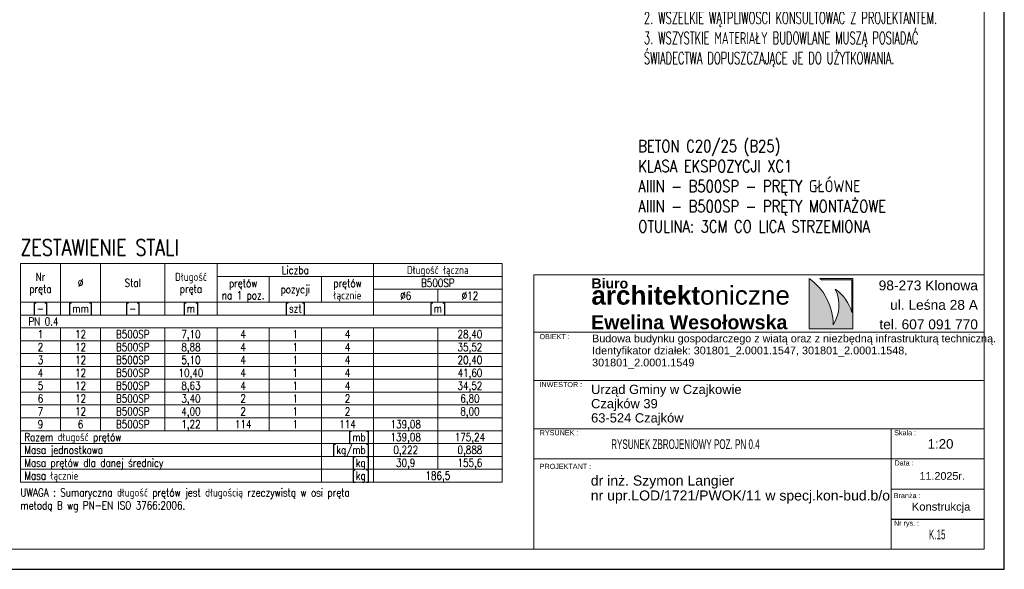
# Model space of a CAD drawing. Header units: centimetres. Extents: x 125945 to 146944, y 20629 to 31773.
# Tile 34 of 80: x 138987 to 139478, y 20629 to 20903. Entities that reach past the tile are written whole.
import ezdxf
from ezdxf.enums import TextEntityAlignment as Align

# ---------------------------------------------------------------- set-up
doc = ezdxf.new("R2010")
doc.units = ezdxf.units.CM
for name, color, linetype, lineweight in [('7TYTUŁY_Nr_pióra__10_Nr_pióra__134', 255, 'Continuous', 0), ('7TYTUŁY_Nr_pióra__181_Nr_pióra__7', 7, 'Continuous', 13), ('7TYTUŁY_Nr_pióra__201_Nr_pióra__7', 7, 'Continuous', 13), ('e-cad_cienkie', 88, 'Continuous', 15), ('e-cad_opisy', 7, 'Continuous', 15), ('Opisy - Tekst_Nr_pióra__1_Nr_pióra__1', 7, 'Continuous', 13), ('Opisy - Tekst_Nr_pióra__1_Nr_pióra__7', 7, 'Continuous', 13), ('przerywana_Nr_pióra__1_Nr_pióra__7', 7, 'Continuous', 13), ('Rysunek 2D - Ogólne_Nr_pióra__1_Nr_pióra__7', 7, 'Continuous', 13)]:
    doc.layers.add(name, color=color, linetype=linetype, lineweight=lineweight)
doc.layers.add('BS_txc', color=1, linetype='Continuous')
doc.layers.add('BZ_prs', color=2, linetype='Continuous')
doc.styles.add('Arial', font='arial.ttf')
doc.styles.add('e-cad_1', font='simplex.shx', dxfattribs={"width": 0.6})
doc.styles.add('e-cad_2', font='simplex.shx', dxfattribs={"width": 0.8})
doc.styles.add('STYL_AUTOMATYCZNY_1', font='arial.ttf')
doc.styles.add('STYL_AUTOMATYCZNY_2', font='arial.ttf')
doc.styles.add('STYL_AUTOMATYCZNY_5', font='txt')

# ---------------------------------------------------------------- blocks, each defined once
blk = doc.blocks.new('ccc')
at = {"layer": 'BZ_prs', "style": 'Arial'}
for tag, width, p in [('REWIZJA', 1.5, (-194.8, 113.7)), ('NUMER', 0.8, (-349.1, 114.2))]:
    blk.add_attdef(tag, text='', height=69.6, dxfattribs=dict(at, width=width)).set_placement(p, align=Align.MIDDLE)

msp = doc.modelspace()

# ---------------------------------------------------------------- hatches: boundary and pattern name
at = {"layer": 'Rysunek 2D - Ogólne_Nr_pióra__1_Nr_pióra__7', "linetype": 'Continuous', "lineweight": 13}
msp.add_hatch(color=7, dxfattribs=at).paths.add_polyline_path([(139392.3, 20750.72, 0.239538), (139380.3, 20773.8), (139380.3, 20748.63), (139402.1, 20748.63), (139402.1, 20773.8), (139385.54, 20773.8), (139386.44, 20773.15), (139401.53, 20773.15), (139401.53, 20756.88, 0.173863), (139393.31, 20768.47, -0.258149)])

# ---------------------------------------------------------------- linework, layer by layer
at = {"layer": '7TYTUŁY_Nr_pióra__10_Nr_pióra__134', "color": 255, "linetype": 'Continuous', "lineweight": 0, "flags": 128}
msp.add_lwpolyline([(139421.14, 20653.94), (139467.51, 20653.94), (139467.51, 20668.83), (139421.14, 20668.83)], close=True, dxfattribs=at)
at = {"layer": '7TYTUŁY_Nr_pióra__181_Nr_pióra__7', "color": 7, "linetype": 'Continuous', "lineweight": 13, "flags": 128}
msp.add_lwpolyline([(139467.51, 20638.94), (139243.04, 20638.94), (139243.04, 20775.59), (139467.51, 20775.59)], close=True, dxfattribs=at)
at = {"layer": '7TYTUŁY_Nr_pióra__201_Nr_pióra__7', "color": 7, "linetype": 'Continuous', "lineweight": 13, "flags": 128}
for points in [[(139467.51, 20722.94), (139243.04, 20722.94), (139243.04, 20746.94), (139467.51, 20746.94)], [(139467.51, 20698.94), (139243.04, 20698.94), (139243.04, 20722.94), (139467.51, 20722.94)], [(139421.14, 20638.94), (139467.51, 20638.94), (139467.51, 20698.94), (139421.14, 20698.94)], [(139467.51, 20638.94), (139243.04, 20638.94), (139243.04, 20683.94), (139467.51, 20683.94)], [(139467.51, 20668.83), (139421.14, 20668.83), (139421.14, 20683.94), (139467.51, 20683.94)], [(139467.51, 20653.72), (139421.14, 20653.72), (139421.14, 20668.83), (139467.51, 20668.83)]]:
    msp.add_lwpolyline(points, close=True, dxfattribs=at)
at = {"layer": 'Defpoints'}
msp.add_lwpolyline([(136887.51, 20628.94), (139477.51, 20628.94), (139477.51, 21222.94), (136887.51, 21222.94)], close=True, dxfattribs=at)
at = {"layer": 'e-cad_cienkie'}
msp.add_lwpolyline([(136947.51, 20638.94), (139467.51, 20638.94), (139467.51, 21212.94), (136947.51, 21212.94)], close=True, dxfattribs=at)
at = {"layer": 'e-cad_cienkie', "ltscale": 0.8}
for points in [[(138987.27, 20761.97), (139007.27, 20761.97), (139007.27, 20781.17), (138987.27, 20781.17)], [(139007.27, 20761.97), (139027.27, 20761.97), (139027.27, 20781.17), (139007.27, 20781.17)], [(139027.27, 20761.97), (139059.27, 20761.97), (139059.27, 20781.17), (139027.27, 20781.17)], [(139059.27, 20761.97), (139085.27, 20761.97), (139085.27, 20781.17), (139059.27, 20781.17)], [(139085.27, 20774.77), (139163.27, 20774.77), (139163.27, 20781.17), (139085.27, 20781.17)], [(139163.27, 20774.77), (139227.27, 20774.77), (139227.27, 20781.17), (139163.27, 20781.17)], [(139085.27, 20761.97), (139111.27, 20761.97), (139111.27, 20774.77), (139085.27, 20774.77)], [(139111.27, 20761.97), (139137.27, 20761.97), (139137.27, 20774.77), (139111.27, 20774.77)], [(139137.27, 20761.97), (139163.27, 20761.97), (139163.27, 20774.77), (139137.27, 20774.77)], [(139163.27, 20768.37), (139227.27, 20768.37), (139227.27, 20774.77), (139163.27, 20774.77)], [(139163.27, 20761.97), (139195.27, 20761.97), (139195.27, 20768.37), (139163.27, 20768.37)], [(139195.27, 20761.97), (139227.27, 20761.97), (139227.27, 20768.37), (139195.27, 20768.37)], [(138987.27, 20755.57), (139007.27, 20755.57), (139007.27, 20761.97), (138987.27, 20761.97)], [(139007.27, 20755.57), (139027.27, 20755.57), (139027.27, 20761.97), (139007.27, 20761.97)], [(139027.27, 20755.57), (139059.27, 20755.57), (139059.27, 20761.97), (139027.27, 20761.97)], [(139059.27, 20755.57), (139085.27, 20755.57), (139085.27, 20761.97), (139059.27, 20761.97)], [(139085.27, 20755.57), (139163.27, 20755.57), (139163.27, 20761.97), (139085.27, 20761.97)], [(139163.27, 20755.57), (139227.27, 20755.57), (139227.27, 20761.97), (139163.27, 20761.97)], [(138987.27, 20749.17), (139227.27, 20749.17), (139227.27, 20755.57), (138987.27, 20755.57)], [(138987.27, 20742.77), (139007.27, 20742.77), (139007.27, 20749.17), (138987.27, 20749.17)], [(139007.27, 20742.77), (139027.27, 20742.77), (139027.27, 20749.17), (139007.27, 20749.17)], [(139027.27, 20742.77), (139059.27, 20742.77), (139059.27, 20749.17), (139027.27, 20749.17)], [(139059.27, 20742.77), (139085.27, 20742.77), (139085.27, 20749.17), (139059.27, 20749.17)], [(139085.27, 20742.77), (139111.27, 20742.77), (139111.27, 20749.17), (139085.27, 20749.17)], [(139111.27, 20742.77), (139137.27, 20742.77), (139137.27, 20749.17), (139111.27, 20749.17)], [(139137.27, 20742.77), (139163.27, 20742.77), (139163.27, 20749.17), (139137.27, 20749.17)], [(139163.27, 20742.77), (139195.27, 20742.77), (139195.27, 20749.17), (139163.27, 20749.17)], [(139195.27, 20742.77), (139227.27, 20742.77), (139227.27, 20749.17), (139195.27, 20749.17)], [(138987.27, 20736.37), (139007.27, 20736.37), (139007.27, 20742.77), (138987.27, 20742.77)], [(139007.27, 20736.37), (139027.27, 20736.37), (139027.27, 20742.77), (139007.27, 20742.77)], [(139027.27, 20736.37), (139059.27, 20736.37), (139059.27, 20742.77), (139027.27, 20742.77)], [(139059.27, 20736.37), (139085.27, 20736.37), (139085.27, 20742.77), (139059.27, 20742.77)], [(139085.27, 20736.37), (139111.27, 20736.37), (139111.27, 20742.77), (139085.27, 20742.77)], [(139111.27, 20736.37), (139137.27, 20736.37), (139137.27, 20742.77), (139111.27, 20742.77)], [(139137.27, 20736.37), (139163.27, 20736.37), (139163.27, 20742.77), (139137.27, 20742.77)], [(139163.27, 20736.37), (139195.27, 20736.37), (139195.27, 20742.77), (139163.27, 20742.77)], [(139195.27, 20736.37), (139227.27, 20736.37), (139227.27, 20742.77), (139195.27, 20742.77)], [(138987.27, 20729.97), (139007.27, 20729.97), (139007.27, 20736.37), (138987.27, 20736.37)], [(139007.27, 20729.97), (139027.27, 20729.97), (139027.27, 20736.37), (139007.27, 20736.37)], [(139027.27, 20729.97), (139059.27, 20729.97), (139059.27, 20736.37), (139027.27, 20736.37)], [(139059.27, 20729.97), (139085.27, 20729.97), (139085.27, 20736.37), (139059.27, 20736.37)], [(139085.27, 20729.97), (139111.27, 20729.97), (139111.27, 20736.37), (139085.27, 20736.37)], [(139111.27, 20729.97), (139137.27, 20729.97), (139137.27, 20736.37), (139111.27, 20736.37)], [(139137.27, 20729.97), (139163.27, 20729.97), (139163.27, 20736.37), (139137.27, 20736.37)], [(139163.27, 20729.97), (139195.27, 20729.97), (139195.27, 20736.37), (139163.27, 20736.37)], [(139195.27, 20729.97), (139227.27, 20729.97), (139227.27, 20736.37), (139195.27, 20736.37)], [(138987.27, 20723.57), (139007.27, 20723.57), (139007.27, 20729.97), (138987.27, 20729.97)], [(139007.27, 20723.57), (139027.27, 20723.57), (139027.27, 20729.97), (139007.27, 20729.97)], [(139027.27, 20723.57), (139059.27, 20723.57), (139059.27, 20729.97), (139027.27, 20729.97)], [(139059.27, 20723.57), (139085.27, 20723.57), (139085.27, 20729.97), (139059.27, 20729.97)], [(139085.27, 20723.57), (139111.27, 20723.57), (139111.27, 20729.97), (139085.27, 20729.97)], [(139111.27, 20723.57), (139137.27, 20723.57), (139137.27, 20729.97), (139111.27, 20729.97)], [(139137.27, 20723.57), (139163.27, 20723.57), (139163.27, 20729.97), (139137.27, 20729.97)], [(139163.27, 20723.57), (139195.27, 20723.57), (139195.27, 20729.97), (139163.27, 20729.97)], [(139195.27, 20723.57), (139227.27, 20723.57), (139227.27, 20729.97), (139195.27, 20729.97)], [(138987.27, 20717.17), (139007.27, 20717.17), (139007.27, 20723.57), (138987.27, 20723.57)], [(139007.27, 20717.17), (139027.27, 20717.17), (139027.27, 20723.57), (139007.27, 20723.57)], [(139027.27, 20717.17), (139059.27, 20717.17), (139059.27, 20723.57), (139027.27, 20723.57)], [(139059.27, 20717.17), (139085.27, 20717.17), (139085.27, 20723.57), (139059.27, 20723.57)], [(139085.27, 20717.17), (139111.27, 20717.17), (139111.27, 20723.57), (139085.27, 20723.57)], [(139111.27, 20717.17), (139137.27, 20717.17), (139137.27, 20723.57), (139111.27, 20723.57)], [(139137.27, 20717.17), (139163.27, 20717.17), (139163.27, 20723.57), (139137.27, 20723.57)], [(139163.27, 20717.17), (139195.27, 20717.17), (139195.27, 20723.57), (139163.27, 20723.57)], [(139195.27, 20717.17), (139227.27, 20717.17), (139227.27, 20723.57), (139195.27, 20723.57)], [(138987.27, 20710.77), (139007.27, 20710.77), (139007.27, 20717.17), (138987.27, 20717.17)], [(139007.27, 20710.77), (139027.27, 20710.77), (139027.27, 20717.17), (139007.27, 20717.17)], [(139027.27, 20710.77), (139059.27, 20710.77), (139059.27, 20717.17), (139027.27, 20717.17)], [(139059.27, 20710.77), (139085.27, 20710.77), (139085.27, 20717.17), (139059.27, 20717.17)], [(139085.27, 20710.77), (139111.27, 20710.77), (139111.27, 20717.17), (139085.27, 20717.17)], [(139111.27, 20710.77), (139137.27, 20710.77), (139137.27, 20717.17), (139111.27, 20717.17)], [(139137.27, 20710.77), (139163.27, 20710.77), (139163.27, 20717.17), (139137.27, 20717.17)], [(139163.27, 20710.77), (139195.27, 20710.77), (139195.27, 20717.17), (139163.27, 20717.17)], [(139195.27, 20710.77), (139227.27, 20710.77), (139227.27, 20717.17), (139195.27, 20717.17)], [(138987.27, 20704.37), (139007.27, 20704.37), (139007.27, 20710.77), (138987.27, 20710.77)], [(139007.27, 20704.37), (139027.27, 20704.37), (139027.27, 20710.77), (139007.27, 20710.77)], [(139027.27, 20704.37), (139059.27, 20704.37), (139059.27, 20710.77), (139027.27, 20710.77)], [(139059.27, 20704.37), (139085.27, 20704.37), (139085.27, 20710.77), (139059.27, 20710.77)], [(139085.27, 20704.37), (139111.27, 20704.37), (139111.27, 20710.77), (139085.27, 20710.77)], [(139111.27, 20704.37), (139137.27, 20704.37), (139137.27, 20710.77), (139111.27, 20710.77)], [(139137.27, 20704.37), (139163.27, 20704.37), (139163.27, 20710.77), (139137.27, 20710.77)], [(139163.27, 20704.37), (139195.27, 20704.37), (139195.27, 20710.77), (139163.27, 20710.77)], [(139195.27, 20704.37), (139227.27, 20704.37), (139227.27, 20710.77), (139195.27, 20710.77)], [(138987.27, 20697.97), (139007.27, 20697.97), (139007.27, 20704.37), (138987.27, 20704.37)], [(139007.27, 20697.97), (139027.27, 20697.97), (139027.27, 20704.37), (139007.27, 20704.37)], [(139027.27, 20697.97), (139059.27, 20697.97), (139059.27, 20704.37), (139027.27, 20704.37)], [(139059.27, 20697.97), (139085.27, 20697.97), (139085.27, 20704.37), (139059.27, 20704.37)], [(139085.27, 20697.97), (139111.27, 20697.97), (139111.27, 20704.37), (139085.27, 20704.37)], [(139111.27, 20697.97), (139137.27, 20697.97), (139137.27, 20704.37), (139111.27, 20704.37)], [(139137.27, 20697.97), (139163.27, 20697.97), (139163.27, 20704.37), (139137.27, 20704.37)], [(139163.27, 20697.97), (139195.27, 20697.97), (139195.27, 20704.37), (139163.27, 20704.37)], [(139195.27, 20697.97), (139227.27, 20697.97), (139227.27, 20704.37), (139195.27, 20704.37)], [(138987.27, 20691.57), (139137.27, 20691.57), (139137.27, 20697.97), (138987.27, 20697.97)], [(139137.27, 20691.57), (139163.27, 20691.57), (139163.27, 20697.97), (139137.27, 20697.97)], [(139163.27, 20691.57), (139195.27, 20691.57), (139195.27, 20697.97), (139163.27, 20697.97)], [(139195.27, 20691.57), (139227.27, 20691.57), (139227.27, 20697.97), (139195.27, 20697.97)], [(138987.27, 20685.17), (139137.27, 20685.17), (139137.27, 20691.57), (138987.27, 20691.57)], [(139137.27, 20685.17), (139163.27, 20685.17), (139163.27, 20691.57), (139137.27, 20691.57)], [(139163.27, 20685.17), (139195.27, 20685.17), (139195.27, 20691.57), (139163.27, 20691.57)], [(139195.27, 20685.17), (139227.27, 20685.17), (139227.27, 20691.57), (139195.27, 20691.57)], [(138987.27, 20678.77), (139137.27, 20678.77), (139137.27, 20685.17), (138987.27, 20685.17)], [(139137.27, 20678.77), (139163.27, 20678.77), (139163.27, 20685.17), (139137.27, 20685.17)], [(139163.27, 20678.77), (139195.27, 20678.77), (139195.27, 20685.17), (139163.27, 20685.17)], [(139195.27, 20678.77), (139227.27, 20678.77), (139227.27, 20685.17), (139195.27, 20685.17)], [(138987.27, 20672.37), (139137.27, 20672.37), (139137.27, 20678.77), (138987.27, 20678.77)], [(139137.27, 20672.37), (139163.27, 20672.37), (139163.27, 20678.77), (139137.27, 20678.77)], [(139163.27, 20672.37), (139227.27, 20672.37), (139227.27, 20678.77), (139163.27, 20678.77)]]:
    msp.add_lwpolyline(points, close=True, dxfattribs=at)
at = {"layer": 'Rysunek 2D - Ogólne_Nr_pióra__1_Nr_pióra__7', "color": 7, "linetype": 'Continuous', "lineweight": 13, "flags": 128}
msp.add_lwpolyline([(139392.3, 20750.72, 0.239538), (139380.3, 20773.8), (139380.3, 20748.63), (139402.1, 20748.63), (139402.1, 20773.8), (139385.54, 20773.8), (139386.44, 20773.15), (139401.53, 20773.15), (139401.53, 20756.88, 0.173863), (139393.31, 20768.47, -0.258149)], format="xyb", close=True, dxfattribs=at)

# ---------------------------------------------------------------- block references
at = {"layer": 'BS_txc'}
ref = msp.add_blockref('ccc', (139467.51, 20638.94), dxfattribs=dict(at, xscale=0.16, yscale=0.16, zscale=0.16))
ref.add_attrib('NUMER', 'K.15', dxfattribs={"layer": 'BZ_prs', "height": 4.8, "style": 'Arial', "width": 0.6}).set_placement((139444.06, 20646.24), align=Align.MIDDLE)
ref.add_attrib('REWIZJA', 'RYSUNEK ZBROJENIOWY POZ. PN 0.4', dxfattribs={"layer": 'BZ_prs', "height": 4.8, "style": 'Arial', "width": 0.6}).set_placement((139318.64, 20691.26), align=Align.MIDDLE)

# ---------------------------------------------------------------- texts
at = {"layer": 'e-cad_opisy', "ltscale": 0.8, "style": 'e-cad_1', "width": 0.8}
for s, height, p in [('ZESTAWIENIE STALI', 8, (138987.27, 20785.17)), ('PN 0.4', 4, (138991.27, 20750.37)), ('Razem długość prętów', 4, (138989.27, 20692.77)), ('Masa jednostkowa', 4, (138989.27, 20686.37)), ('Masa prętów dla danej średnicy', 4, (138989.27, 20679.97)), ('Masa łącznie', 4, (138989.27, 20673.57)), ('UWAGA : Sumaryczna długość prętów jest długością rzeczywistą w osi pręta', 4, (138987.27, 20665.17)), ('metodą B wg PN-EN ISO 3766:2006.', 4, (138987.27, 20658.77))]:
    msp.add_text(s, height=height, dxfattribs=at).set_placement(p)
for s, p in [('Długość łączna', (139195.27, 20775.97)), ('Nr', (138997.27, 20772.57)), ('Długość', (139072.27, 20772.57)), ('Liczba', (139124.27, 20775.97)), ('pręta', (138997.27, 20766.57)), ('%%c', (139017.27, 20769.57)), ('Stal', (139043.27, 20769.57)), ('pręta', (139072.27, 20766.57)), ('prętów', (139098.27, 20769.37)), ('prętów', (139150.27, 20769.37)), ('B500SP', (139195.27, 20769.57)), ('na 1 poz.', (139098.27, 20763.37)), ('pozycji', (139124.27, 20766.37)), ('łącznie', (139150.27, 20763.37)), ('%%c6', (139179.27, 20763.17)), ('%%c12', (139211.27, 20763.17)), ('[-]', (138997.27, 20756.77)), ('[mm]', (139017.27, 20756.77)), ('[-]', (139043.27, 20756.77)), ('[m]', (139072.27, 20756.77)), ('[szt]', (139124.27, 20756.77)), ('[m]', (139195.27, 20756.77)), ('1', (138997.27, 20743.97)), ('12', (139017.27, 20743.97)), ('B500SP', (139043.27, 20743.97)), ('7,10', (139072.27, 20743.97)), ('4', (139098.27, 20743.97)), ('1', (139124.27, 20743.97)), ('4', (139150.27, 20743.97)), ('28,40', (139211.27, 20743.97)), ('2', (138997.27, 20737.57)), ('12', (139017.27, 20737.57)), ('B500SP', (139043.27, 20737.57)), ('8,88', (139072.27, 20737.57)), ('4', (139098.27, 20737.57)), ('1', (139124.27, 20737.57)), ('4', (139150.27, 20737.57)), ('35,52', (139211.27, 20737.57)), ('3', (138997.27, 20731.17)), ('12', (139017.27, 20731.17)), ('B500SP', (139043.27, 20731.17)), ('5,10', (139072.27, 20731.17)), ('4', (139098.27, 20731.17)), ('1', (139124.27, 20731.17)), ('4', (139150.27, 20731.17)), ('20,40', (139211.27, 20731.17)), ('4', (138997.27, 20724.77)), ('12', (139017.27, 20724.77)), ('B500SP', (139043.27, 20724.77)), ('10,40', (139072.27, 20724.77)), ('4', (139098.27, 20724.77)), ('1', (139124.27, 20724.77)), ('4', (139150.27, 20724.77)), ('41,60', (139211.27, 20724.77)), ('5', (138997.27, 20718.37)), ('12', (139017.27, 20718.37)), ('B500SP', (139043.27, 20718.37)), ('8,63', (139072.27, 20718.37)), ('4', (139098.27, 20718.37)), ('1', (139124.27, 20718.37)), ('4', (139150.27, 20718.37)), ('34,52', (139211.27, 20718.37)), ('6', (138997.27, 20711.97)), ('12', (139017.27, 20711.97)), ('B500SP', (139043.27, 20711.97)), ('3,40', (139072.27, 20711.97)), ('2', (139098.27, 20711.97)), ('1', (139124.27, 20711.97)), ('2', (139150.27, 20711.97)), ('6,80', (139211.27, 20711.97)), ('7', (138997.27, 20705.57)), ('12', (139017.27, 20705.57)), ('B500SP', (139043.27, 20705.57)), ('4,00', (139072.27, 20705.57)), ('2', (139098.27, 20705.57)), ('1', (139124.27, 20705.57)), ('2', (139150.27, 20705.57)), ('8,00', (139211.27, 20705.57)), ('9', (138997.27, 20699.17)), ('6', (139017.27, 20699.17)), ('B500SP', (139043.27, 20699.17)), ('1,22', (139072.27, 20699.17)), ('114', (139098.27, 20699.17)), ('1', (139124.27, 20699.17)), ('114', (139150.27, 20699.17)), ('139,08', (139179.27, 20699.17)), ('139,08', (139179.27, 20692.77)), ('175,24', (139211.27, 20692.77)), ('0,222', (139179.27, 20686.37)), ('0,888', (139211.27, 20686.37)), ('30,9', (139179.27, 20679.97)), ('155,6', (139211.27, 20679.97)), ('186,5', (139195.27, 20673.57))]:
    msp.add_text(s, height=4, dxfattribs=at).set_placement(p, align=Align.CENTER)
for s, p in [('[mb]', (139161.27, 20692.77)), ('[kg/mb]', (139161.27, 20686.37)), ('[kg]', (139161.27, 20679.97)), ('[kg]', (139161.27, 20673.57))]:
    msp.add_text(s, height=4, dxfattribs=at).set_placement(p, align=Align.RIGHT)
at = {"layer": 'e-cad_opisy', "ltscale": 4, "char_height": 6, "attachment_point": 1}
for s, insert, width, style in [('UWAGI\\P1. NINIEJSZE OPRACOWANIE STANOWI INTEGRALNĄ CZĘŚĆ PROJEKTU I MOŻE BYĆ ROZPATRYWANE WYŁĄCZNIE Z POZOSTAŁYMI BRANŻAMI ORAZ OPISEM TECHNICZNYM. \\P2. WSZELKIE WĄTPLIWOŚCI KONSULTOWAĆ Z PROJEKTANTEM.\\P3. WSZYSTKIE MATERIAŁY BUDOWLANE MUSZĄ POSIADAĆ ŚWIADECTWA DOPUSZCZAJĄCE JE DO UŻYTKOWANIA.', (139297.96, 20946.51), 162.5576, 'e-cad_1'), ('BETON C20/25 (B25)\\PKLASA EKSPOZYCJI XC1\\PAIIIN - B500SP - PRĘTY GŁÓWNE\\PAIIIN - B500SP - PRĘTY MONTAŻOWE\\POTULINA: 3CM CO LICA STRZEMIONA', (139295.14, 20842.71), 176.5504, 'e-cad_2')]:
    msp.add_mtext(s, dxfattribs=dict(at, insert=insert, width=width, style=style))
at = {"layer": 'Opisy - Tekst_Nr_pióra__1_Nr_pióra__1', "color": 7, "linetype": 'Continuous', "lineweight": 13, "insert": (139272.12, 20745.81), "char_height": 3.84, "width": 199.7791, "attachment_point": 1, "line_spacing_factor": 0.931879, "style": 'STYL_AUTOMATYCZNY_1'}
msp.add_mtext('\\A1;\\pxql,t234.347917;{\\fArial|b0|i0|c238|p0;Budowa budynku gospodarczego z wiatą oraz z niezbędną infrastrukturą techniczną.\\P\\H1.004933x;Identyfikator działek: 301801_2.0001.1547, 301801_2.0001.1548, \\P301801_2.0001.1549}', dxfattribs=at)
at = {"layer": 'Opisy - Tekst_Nr_pióra__1_Nr_pióra__7', "color": 7, "linetype": 'Continuous', "lineweight": 13, "attachment_point": 1, "style": 'STYL_AUTOMATYCZNY_2'}
for s, insert, char_height in [('\\A1;{\\pql;\\pt2249.98;\\fArial|b1|i0|c238|p0;\\W1.000000;architekt\\fArial|b0|i0|c238|p0;\\W1.000000;oniczne }', (139271.77, 20770.03), 9.3), ('\\A1;{\\pql;\\pt2250.09;\\fArial|b1|i0|c238|p0;\\W1.000000;Biuro }', (139271.85, 20773.8), 5), ('\\A1;{\\pql;\\pt2250.18;\\fArial|b1|i0|c238|p0;\\W1.000000;Ewelina Wesołowska}', (139271.62, 20755.46), 7)]:
    msp.add_mtext(s, dxfattribs=dict(at, insert=insert, char_height=char_height))
at = {"layer": 'Opisy - Tekst_Nr_pióra__1_Nr_pióra__7', "color": 7, "linetype": 'Continuous', "lineweight": 13, "style": 'STYL_AUTOMATYCZNY_1'}
for s, insert, char_height, attachment_point, line_spacing_factor in [('\\A1;{\\pqr;\\pt2250.64;\\fArial|b0|i0|c238|p0;\\W1.000000;98-273 Klonowa\\P\\pqr;\\pt2250.64;\\fArial|b0|i0|c238|p0;\\W1.000000;ul. Leśna 28 A\\P\\pqr;\\pt2250.64;\\fArial|b0|i0|c238|p0;\\W1.000000;tel. 607 091 770}', (139464.37, 20772.75), 4.9, 3, 1.185962), ('\\A1;{\\pql;\\pt2250.85;\\fArial|b0|i0|c238|p0;\\W1.000000;Urząd Gminy w Czajkowie\\P\\pql;\\pt2250.85;\\fArial|b0|i0|c238|p0;\\W1.000000;Czajków 39\\P\\pql;\\pt2250.85;\\fArial|b0|i0|c238|p0;\\W1.000000;63-524 Czajków}', (139271.62, 20720.84), 4.6, 1, 0.925461), ('{\\C256;dr inż. Szymon Langier}', (139271.49, 20675.64), 5, 1, 0.921422), ('{\\C256;nr upr.LOD/1721/PWOK/11 w specj.kon-bud.b/o}', (139271.49, 20668.21), 5, 1, 0.921422)]:
    msp.add_mtext(s, dxfattribs=dict(at, insert=insert, char_height=char_height, attachment_point=attachment_point, line_spacing_factor=line_spacing_factor))
at = {"layer": 'przerywana_Nr_pióra__1_Nr_pióra__7', "color": 7, "linetype": 'Continuous', "lineweight": 13, "attachment_point": 7, "style": 'STYL_AUTOMATYCZNY_5'}
for s, insert, char_height in [('\\A1;{\\pql;\\fArial Unicode MS|b0|i0|c0|p0;\\W1.000000;OBIEKT :}', (139245.92, 20743.51), 2.56), ('\\A1;{\\pql;\\fArial Unicode MS|b0|i0|c0|p0;\\W1.000000;INWESTOR :}', (139245.92, 20719.63), 2.56), ('\\A1;{\\pql;\\fArial Unicode MS|b0|i0|c0|p0;\\W1.000000;RYSUNEK :}', (139246.03, 20695.63), 2.56), ('\\A1;{\\pql;\\fArial Unicode MS|b0|i0|c0|p0;\\W1.000000;Skala :}', (139422.63, 20695.63), 2.56), ('\\A1;\\pxql;{\\fArial Unicode MS|b0|i0|c0|p0;1:20}', (139439.29, 20688.96), 4.736), ('\\A1;{\\pql;\\fArial Unicode MS|b0|i0|c0|p0;\\W1.000000;Data :}', (139422.81, 20680.6), 2.56), ('\\A1;{\\fArial Unicode MS|b0|i0|c0|p0;PROJEKTANT :}', (139246.03, 20678.87), 2.56), ('\\A1;{\\pql;\\fArial Unicode MS|b0|i0|c0|p0;\\W1.000000;1\\fArial Unicode MS|b0|i0|c0|p0;\\W1.000000;1\\fArial Unicode MS|b0|i0|c0|p0;\\W1.000000;.2025r.}', (139435.24, 20673.45), 3.84), ('\\A1;{\\pql;\\fArial Unicode MS|b0|i0|c0|p0;\\W1.000000;Branża :}', (139422.44, 20664.34), 2.56), ('\\A1;\\pxql;{\\fArial Unicode MS|b0|i0|c0|p0;Konstrukcja}', (139431.4, 20656.94), 4), ('\\A1;{\\pql;\\fArial Unicode MS|b0|i0|c0|p0;\\W1.000000;Nr rys. :}', (139422.55, 20649.88), 2.56)]:
    msp.add_mtext(s, dxfattribs=dict(at, insert=insert, char_height=char_height))

doc.saveas('drawing.dxf')
